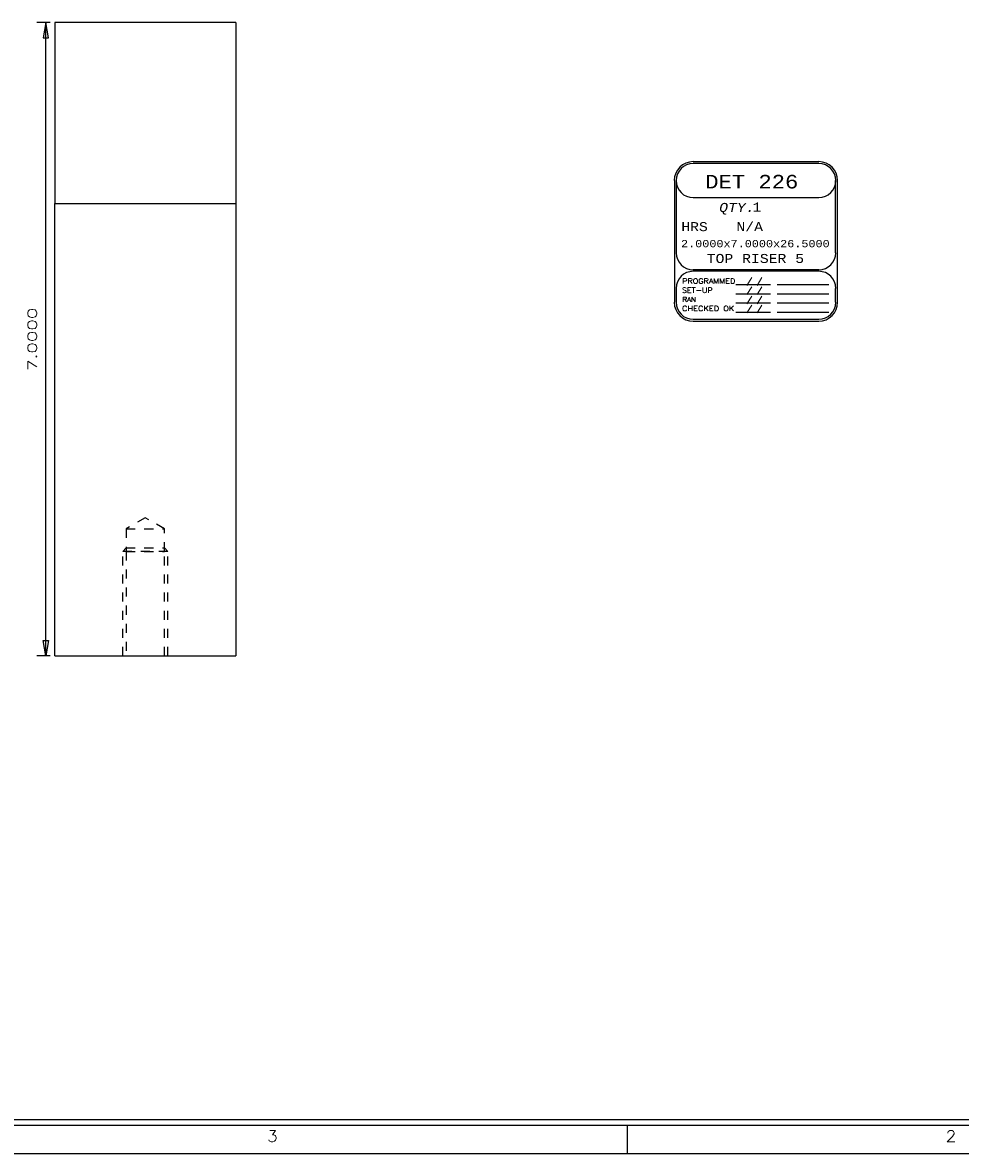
# Model space of a CAD drawing. Header units: inches. Extents: x 3 to 289, y 4 to 291.
# Tile 141 of 256: x 152 to 163, y 5 to 17. Entities that reach past the tile are written whole.
import ezdxf
from ezdxf.enums import TextEntityAlignment as Align

# ---------------------------------------------------------------- set-up
doc = ezdxf.new("R2010")
doc.units = ezdxf.units.IN
doc.header["$LTSCALE"] = 0.5
doc.header["$MEASUREMENT"] = 0
doc.linetypes.add('HIDDEN', pattern=[0.225, 0.15, -0.075])
doc.layers.add('DST', color=7, linetype='Continuous')
doc.layers.add('PLOTVIEW1', color=7, linetype='Continuous')
doc.styles.add('VERO0-Simplex', font='simplex_.ttf')
doc.styles.add('VERO2-Courier New', font='cour.ttf')
doc.styles.add('VERO3-RomanS', font='romans__.ttf')
doc.styles.add('VERO5-RomanD', font='romand__.ttf')
doc.styles.add('VERO8-Courier New', font='couri.ttf')

# ---------------------------------------------------------------- blocks, each defined once
blk = doc.blocks.new('ArrowheadClosed')
at = {"color": 0}
for p, q in [((0, 0), (-1, 0.176)), ((-1, 0.176), (-1, -0.176)), ((-1, -0.176), (0, 0))]:
    blk.add_line(p, q, dxfattribs=at)

msp = doc.modelspace()

# ---------------------------------------------------------------- linework, layer by layer
at = {"layer": 'DST', "color": 56, "linetype": 'Continuous'}
for p, q in [((152.646, 17.153), (152.496, 17.153)), ((152.596, 10.153), (152.596, 17.153)), ((152.646, 10.153), (152.496, 10.153))]:
    msp.add_line(p, q, dxfattribs=at)
at = {"layer": 'DST', "color": 9, "linetype": 'Continuous'}
for p, q in [((154.696, 17.153), (152.696, 17.153)), ((152.696, 17.153), (152.696, 15.153)), ((154.696, 17.153), (154.696, 15.153)), ((152.696, 15.153), (154.696, 15.153)), ((152.696, 10.153), (152.696, 15.153)), ((154.696, 15.153), (154.696, 10.153)), ((152.696, 10.153), (154.696, 10.153))]:
    msp.add_line(p, q, dxfattribs=at)
at = {"layer": 'DST', "color": 254, "linetype": 'HIDDEN'}
for p, q in [((153.696, 11.681), (153.485, 11.559)), ((153.907, 11.559), (153.696, 11.681)), ((153.485, 11.559), (153.907, 11.559)), ((153.485, 11.559), (153.485, 11.309)), ((153.907, 11.309), (153.907, 11.559)), ((153.485, 11.348), (153.446, 11.309)), ((153.446, 10.153), (153.446, 11.309)), ((153.946, 11.309), (153.446, 11.309)), ((153.485, 11.348), (153.907, 11.348)), ((153.485, 11.309), (153.907, 11.309)), ((153.485, 11.309), (153.485, 10.153)), ((153.907, 11.348), (153.946, 11.309)), ((153.907, 10.153), (153.907, 11.309)), ((153.946, 10.153), (153.946, 11.309))]:
    msp.add_line(p, q, dxfattribs=at)
at = {"layer": 'PLOTVIEW1', "color": 7, "linetype": 'Continuous'}
for p, q in [((161.139, 15.615), (159.751, 15.615)), ((161.139, 15.594), (159.751, 15.594)), ((159.543, 15.407), (159.543, 14.062)), ((159.564, 15.407), (159.564, 14.61)), ((161.326, 14.61), (161.326, 15.407)), ((161.347, 14.062), (161.347, 15.407)), ((159.751, 15.219), (161.139, 15.219)), ((159.751, 14.423), (161.139, 14.423)), ((161.139, 14.404), (159.751, 14.404)), ((160.223, 14.257), (160.604, 14.257)), ((160.68, 14.257), (161.251, 14.257)), ((159.564, 14.216), (159.564, 14.062)), ((160.223, 14.156), (160.604, 14.156)), ((160.68, 14.156), (161.251, 14.156)), ((161.326, 14.062), (161.326, 14.216)), ((160.223, 14.055), (160.604, 14.055)), ((160.68, 14.055), (161.251, 14.055)), ((159.751, 13.874), (161.139, 13.874)), ((160.223, 13.954), (160.604, 13.954)), ((160.68, 13.954), (161.251, 13.954)), ((159.751, 13.853), (161.139, 13.853))]:
    msp.add_line(p, q, dxfattribs=at)
at = {"layer": 'PLOTVIEW1', "color": 97, "linetype": 'Continuous'}
for p, q in [((115.272, 5.03), (172.772, 5.03)), ((115.272, 4.968), (172.772, 4.968)), ((159.022, 4.968), (159.022, 4.655)), ((115.272, 4.655), (172.772, 4.655))]:
    msp.add_line(p, q, dxfattribs=at)
at = {"layer": 'PLOTVIEW1', "color": 7, "linetype": 'Continuous'}
for centre, radius, start, end in [((159.751, 15.407), 0.209, 90, 180), ((159.751, 15.407), 0.188, 90, 180), ((159.751, 15.407), 0.188, 90, 270), ((161.139, 15.407), 0.209, 0, 90), ((161.139, 15.407), 0.188, 0, 90), ((161.139, 15.407), 0.188, 270, 90), ((159.751, 14.61), 0.188, 180, 270), ((161.139, 14.61), 0.188, 270, 0), ((159.751, 14.216), 0.188, 90, 180), ((161.139, 14.216), 0.188, 0, 90), ((159.751, 14.062), 0.209, 180, 270), ((159.751, 14.062), 0.188, 180, 270), ((161.139, 14.062), 0.188, 270, 0), ((161.139, 14.062), 0.209, 270, 0)]:
    msp.add_arc(centre, radius, start, end, dxfattribs=at)

# ---------------------------------------------------------------- block references
at = {"layer": 'DST', "color": 56, "linetype": 'Continuous', "xscale": 0.170138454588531, "yscale": 0.170138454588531, "zscale": 0.170138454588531, "rotation": 90}
msp.add_blockref('ArrowheadClosed', (152.596, 17.153), dxfattribs=at)
at = {"layer": 'DST', "color": 56, "linetype": 'Continuous', "extrusion": (0, 0, -1), "xscale": 0.170138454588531, "yscale": 0.170138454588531, "zscale": 0.170138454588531, "rotation": 270}
msp.add_blockref('ArrowheadClosed', (-152.596, 10.153), dxfattribs=at)

# ---------------------------------------------------------------- texts
at = {"layer": 'DST', "color": 230, "linetype": 'Continuous', "style": 'VERO0-Simplex', "width": 1.358929}
msp.add_text('7.0000', height=0.1, rotation=90, dxfattribs=at).set_placement((152.496, 13.303), (152.496, 14.003), align=Align.FIT)
at = {"layer": 'PLOTVIEW1', "color": 7, "linetype": 'Continuous'}
for s, height, style, width, p, p2 in [('DET 226', 0.15, 'VERO2-Courier New', 0.931388, (159.885, 15.32), (160.913, 15.32)), ('QTY.', 0.1, 'VERO8-Courier New', 0.931388, (160.039, 15.06), (160.43, 15.06)), ('1', 0.1, 'VERO2-Courier New', 0.931388, (160.407, 15.065), (160.505, 15.065)), ('HRS', 0.1, 'VERO2-Courier New', 0.931388, (159.62, 14.848), (159.913, 14.848)), ('N/A', 0.1, 'VERO2-Courier New', 0.931388, (160.229, 14.848), (160.523, 14.848)), ('2.0000x7.0000x26.5000', 0.08, 'VERO2-Courier New', 0.931388, (159.617, 14.67), (161.26, 14.67)), ('TOP RISER 5', 0.1, 'VERO2-Courier New', 0.931388, (159.901, 14.496), (160.977, 14.496)), ('PROGRAMMED', 0.0575, 'VERO3-RomanS', 1.000726, (159.631, 14.268), (160.217, 14.268)), ('/ /', 0.0563, 'VERO3-RomanS', 0.999632, (160.34, 14.267), (160.516, 14.267)), ('SET-UP', 0.0565, 'VERO3-RomanS', 1.000387, (159.628, 14.167), (159.966, 14.167)), ('/ /', 0.0563, 'VERO3-RomanS', 0.999632, (160.34, 14.165), (160.516, 14.165)), ('/ /', 0.0563, 'VERO3-RomanS', 0.999632, (160.34, 14.064), (160.516, 14.064)), ('CHECKED OK', 0.0548, 'VERO3-RomanS', 1.000182, (159.628, 13.966), (160.206, 13.966)), ('RAN', 0.0516, 'VERO3-RomanS', 1.00058, (159.631, 14.068), (159.783, 14.068)), ('/ /', 0.0563, 'VERO3-RomanS', 0.999632, (160.34, 13.963), (160.516, 13.963))]:
    msp.add_text(s, height=height, dxfattribs=dict(at, style=style, width=width)).set_placement(p, p2, align=Align.FIT)
at = {"layer": 'PLOTVIEW1', "color": 56, "linetype": 'Continuous', "style": 'VERO5-RomanD', "width": 0.999731}
for s, p, p2 in [('3', (155.042, 4.783), (155.159, 4.783)), ('2', (162.542, 4.783), (162.659, 4.783))]:
    msp.add_text(s, height=0.125, dxfattribs=at).set_placement(p, p2, align=Align.FIT)

doc.saveas('drawing.dxf')
